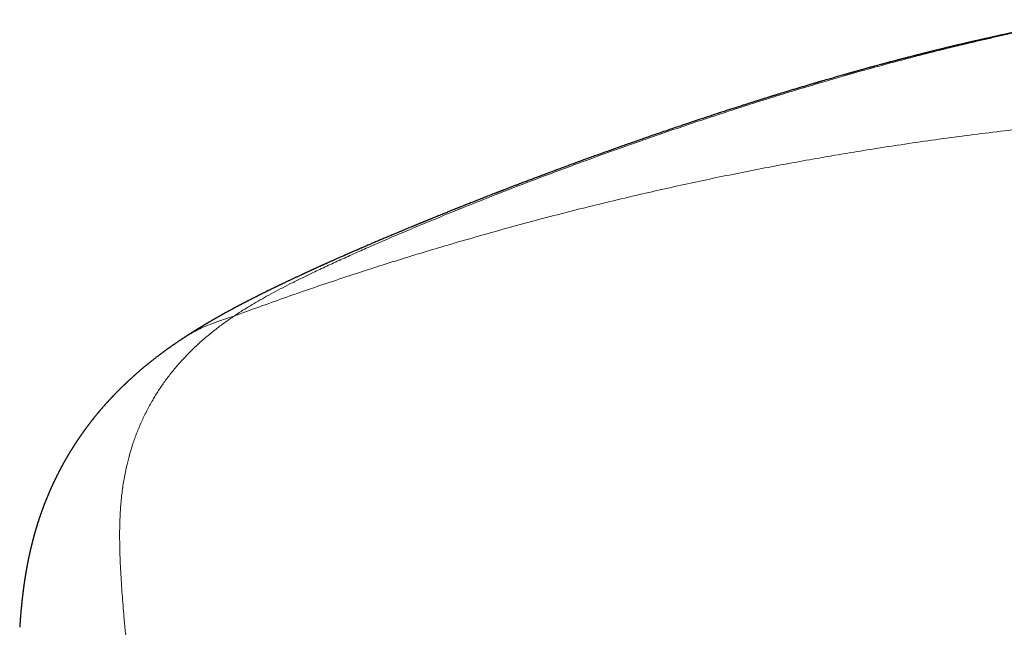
# Model space of a CAD drawing. Header units: millimetres. Extents: x 8 to 428, y 12 to 633.
# Tile 20 of 256: x 171 to 210, y 278 to 302. Entities that reach past the tile are written whole.
import ezdxf

# ---------------------------------------------------------------- set-up
doc = ezdxf.new("R2010")
doc.units = ezdxf.units.MM

msp = doc.modelspace()

# ---------------------------------------------------------------- linework, layer by layer
at = {"color": 7, "linetype": 'Continuous', "lineweight": 30}
for points, knots in [([(212.479, 301.64), (212.467, 301.638), (212.444, 301.634), (212.413, 301.629), (212.389, 301.625), (212.372, 301.622), (212.358, 301.62), (212.342, 301.617), (212.322, 301.614), (212.299, 301.61), (212.277, 301.606), (212.255, 301.602), (212.231, 301.598), (212.204, 301.593), (212.179, 301.589), (212.157, 301.585), (212.138, 301.582), (212.122, 301.579), (212.104, 301.576), (212.085, 301.573), (212.063, 301.569), (212.036, 301.564), (212.008, 301.559), (211.979, 301.554), (211.954, 301.549), (211.931, 301.545), (211.908, 301.541), (211.881, 301.536), (211.846, 301.53), (211.805, 301.523), (211.762, 301.515), (211.716, 301.506), (211.669, 301.497), (211.625, 301.489), (211.584, 301.482), (211.547, 301.475), (211.513, 301.468), (211.485, 301.463), (211.461, 301.458), (211.441, 301.455), (211.421, 301.451), (211.4, 301.447), (211.38, 301.443), (211.36, 301.439), (211.341, 301.436), (211.324, 301.432), (211.308, 301.429), (211.292, 301.426), (211.276, 301.423), (211.257, 301.419), (211.238, 301.416), (211.219, 301.412), (211.203, 301.409), (211.187, 301.406), (211.169, 301.402), (211.15, 301.399), (211.132, 301.395), (211.115, 301.392), (211.1, 301.389), (211.086, 301.386), (211.069, 301.383), (211.051, 301.379), (211.032, 301.376), (211.015, 301.372), (211, 301.369), (210.985, 301.366), (210.968, 301.363), (210.95, 301.359), (210.93, 301.355), (210.912, 301.352), (210.892, 301.348), (210.868, 301.343), (210.838, 301.337), (210.808, 301.331), (210.783, 301.326), (210.763, 301.322), (210.745, 301.318), (210.723, 301.314), (210.701, 301.31), (210.679, 301.305), (210.656, 301.301), (210.633, 301.296), (210.609, 301.291), (210.584, 301.286), (210.557, 301.281), (210.533, 301.276), (210.512, 301.271), (210.495, 301.268), (210.478, 301.264), (210.46, 301.261), (210.433, 301.255), (210.4, 301.249), (210.362, 301.241), (210.324, 301.233), (210.284, 301.224), (210.246, 301.217), (210.214, 301.21), (210.187, 301.205), (210.165, 301.2), (210.144, 301.195), (210.122, 301.191), (210.097, 301.186), (210.064, 301.179), (210.027, 301.171), (209.989, 301.163), (209.953, 301.156), (209.909, 301.146), (209.856, 301.135), (209.795, 301.122), (209.738, 301.11), (209.689, 301.099), (209.648, 301.091), (209.61, 301.082), (209.565, 301.073), (209.517, 301.062), (209.47, 301.052), (209.427, 301.043), (209.388, 301.034), (209.348, 301.026), (209.303, 301.016), (209.257, 301.006), (209.212, 300.996), (209.161, 300.985), (209.104, 300.972), (209.037, 300.957), (208.966, 300.942), (208.898, 300.926), (208.835, 300.912), (208.78, 300.9), (208.728, 300.888), (208.679, 300.877), (208.631, 300.866), (208.583, 300.855), (208.535, 300.844), (208.488, 300.834), (208.443, 300.824), (208.403, 300.814), (208.364, 300.805), (208.324, 300.796), (208.286, 300.787), (208.25, 300.779), (208.217, 300.772), (208.184, 300.764), (208.151, 300.756), (208.116, 300.748), (208.08, 300.74), (208.038, 300.73), (207.993, 300.719), (207.947, 300.709), (207.904, 300.698), (207.864, 300.689), (207.825, 300.68), (207.787, 300.671), (207.751, 300.663), (207.721, 300.656), (207.7, 300.65), (207.685, 300.647), (207.675, 300.644), (207.663, 300.642), (207.647, 300.638), (207.626, 300.633), (207.6, 300.627), (207.569, 300.619), (207.536, 300.611), (207.503, 300.604), (207.47, 300.596), (207.44, 300.588), (207.415, 300.582), (207.397, 300.578), (207.383, 300.575), (207.37, 300.572), (207.356, 300.568), (207.338, 300.564), (207.31, 300.557), (207.275, 300.549), (207.234, 300.539), (207.194, 300.529), (207.158, 300.52), (207.124, 300.512), (207.092, 300.504), (207.049, 300.494), (206.993, 300.48), (206.922, 300.463), (206.847, 300.444), (206.784, 300.428), (206.737, 300.417), (206.706, 300.409), (206.674, 300.401), (206.643, 300.393), (206.614, 300.386), (206.59, 300.38), (206.573, 300.376), (206.56, 300.373), (206.546, 300.369), (206.529, 300.365), (206.504, 300.359), (206.475, 300.351), (206.44, 300.343), (206.4, 300.333), (206.356, 300.322), (206.31, 300.31), (206.26, 300.297), (206.216, 300.286), (206.181, 300.277), (206.155, 300.271), (206.133, 300.265), (206.116, 300.261), (206.1, 300.257), (206.083, 300.252), (206.061, 300.247), (206.034, 300.24), (206.003, 300.232), (205.969, 300.223), (205.889, 300.203), (205.808, 300.182), (205.727, 300.161), (205.689, 300.151), (205.654, 300.142), (205.623, 300.134), (205.596, 300.127), (205.574, 300.121), (205.557, 300.117), (205.544, 300.113), (205.532, 300.11), (205.518, 300.106), (205.5, 300.102), (205.478, 300.096), (205.452, 300.089), (205.413, 300.079), (205.365, 300.066), (205.31, 300.052), (205.26, 300.039), (205.211, 300.026), (205.159, 300.012), (205.11, 299.999), (205.069, 299.988), (205.039, 299.98), (205.017, 299.974), (205.001, 299.97), (204.986, 299.966), (204.97, 299.962), (204.948, 299.956), (204.922, 299.949), (204.89, 299.94), (204.853, 299.93), (204.813, 299.92), (204.772, 299.909), (204.732, 299.898), (204.624, 299.869), (204.516, 299.839), (204.411, 299.811), (204.378, 299.802), (204.349, 299.794), (204.325, 299.787), (204.305, 299.782), (204.29, 299.778), (204.278, 299.774), (204.265, 299.771), (204.249, 299.766), (204.228, 299.761), (204.19, 299.75), (204.137, 299.736), (204.075, 299.719), (204.017, 299.703), (203.961, 299.687), (203.902, 299.671), (203.849, 299.656), (203.802, 299.643), (203.762, 299.632), (203.721, 299.62), (203.679, 299.608), (203.636, 299.596), (203.596, 299.585), (203.561, 299.575), (203.532, 299.567), (203.507, 299.56), (203.486, 299.554), (203.468, 299.549), (203.453, 299.545), (203.437, 299.54), (203.416, 299.535), (203.39, 299.527), (203.359, 299.518), (203.323, 299.508), (203.284, 299.497), (203.19, 299.47), (203.048, 299.43), (202.859, 299.375), (202.65, 299.315), (202.489, 299.268), (202.377, 299.235), (202.34, 299.225), (202.307, 299.215), (202.281, 299.207), (202.26, 299.201), (202.246, 299.197), (202.236, 299.194), (202.226, 299.191), (202.214, 299.188), (202.198, 299.183), (202.178, 299.177), (202.152, 299.17), (202.121, 299.16), (202.086, 299.15), (202.01, 299.127), (201.893, 299.093), (201.738, 299.047), (201.583, 299), (201.429, 298.954), (201.274, 298.907), (201.114, 298.859), (200.983, 298.819), (200.882, 298.788), (200.814, 298.767), (200.745, 298.746), (200.678, 298.725), (200.617, 298.706), (200.566, 298.69), (200.523, 298.677), (200.49, 298.667), (200.462, 298.658), (200.44, 298.652), (200.424, 298.647), (200.411, 298.643), (200.397, 298.638), (200.37, 298.63), (200.33, 298.617), (200.279, 298.601), (200.206, 298.579), (200.11, 298.549), (199.991, 298.511), (199.866, 298.472), (199.737, 298.431), (199.602, 298.389), (199.458, 298.343), (199.304, 298.294), (199.139, 298.241), (198.969, 298.186), (198.794, 298.13), (198.614, 298.071), (198.429, 298.011), (198.231, 297.946), (198.022, 297.877), (197.801, 297.804), (197.573, 297.728), (197.339, 297.65), (197.099, 297.57), (196.853, 297.486), (196.6, 297.401), (196.342, 297.312), (196.077, 297.221), (195.826, 297.135), (195.59, 297.053), (195.37, 296.976), (195.151, 296.899), (194.934, 296.823), (194.717, 296.746), (194.5, 296.669), (194.283, 296.592), (194.071, 296.516), (193.865, 296.442), (193.665, 296.37), (193.459, 296.295), (193.248, 296.219), (193.032, 296.14), (192.825, 296.064), (192.625, 295.991), (192.433, 295.92), (192.249, 295.851), (192.072, 295.786), (191.923, 295.73), (191.797, 295.683), (191.691, 295.643), (191.582, 295.602), (191.469, 295.56), (191.342, 295.512), (191.2, 295.459), (191.042, 295.399), (190.879, 295.337), (190.71, 295.273), (190.574, 295.221), (190.472, 295.182), (190.406, 295.156), (190.34, 295.131), (190.273, 295.105), (190.209, 295.081), (190.145, 295.056), (190.084, 295.032), (190.025, 295.01), (189.972, 294.989), (189.93, 294.973), (189.896, 294.96), (189.87, 294.95), (189.847, 294.941), (189.828, 294.933), (189.812, 294.927), (189.797, 294.922), (189.781, 294.915), (189.76, 294.907), (189.733, 294.897), (189.7, 294.884), (189.662, 294.869), (189.621, 294.853), (189.562, 294.83), (189.484, 294.8), (189.385, 294.761), (189.283, 294.721), (189.176, 294.679), (189.046, 294.628), (188.892, 294.568), (188.716, 294.498), (188.577, 294.443), (188.475, 294.403), (188.414, 294.379), (188.355, 294.355), (188.301, 294.333), (188.251, 294.314), (188.207, 294.296), (188.168, 294.281), (188.132, 294.266), (188.096, 294.252), (188.057, 294.236), (188.014, 294.219), (187.967, 294.2), (187.916, 294.18), (187.831, 294.145), (187.711, 294.097), (187.544, 294.03), (187.36, 293.956), (187.214, 293.896), (187.118, 293.857), (187.074, 293.839), (187.03, 293.821), (186.986, 293.803), (186.944, 293.786), (186.905, 293.77), (186.871, 293.756), (186.843, 293.744), (186.819, 293.735), (186.8, 293.727), (186.781, 293.719), (186.76, 293.711), (186.735, 293.7), (186.703, 293.687), (186.667, 293.672), (186.627, 293.656), (186.584, 293.638), (186.539, 293.619), (186.493, 293.601), (186.449, 293.583), (186.407, 293.565), (186.356, 293.544), (186.297, 293.52), (186.232, 293.493), (186.173, 293.468), (186.12, 293.446), (186.07, 293.425), (186.02, 293.404), (185.968, 293.383), (185.915, 293.361), (185.862, 293.338), (185.805, 293.315), (185.744, 293.289), (185.677, 293.261), (185.606, 293.231), (185.53, 293.199), (185.452, 293.166), (185.373, 293.133), (185.294, 293.1), (185.216, 293.067), (185.139, 293.034), (185.065, 293.002), (184.992, 292.971), (184.917, 292.939), (184.842, 292.907), (184.767, 292.875), (184.691, 292.843), (184.619, 292.812), (184.552, 292.783), (184.491, 292.756), (184.439, 292.734), (184.397, 292.716), (184.364, 292.701), (184.332, 292.688), (184.299, 292.673), (184.263, 292.658), (184.22, 292.639), (184.171, 292.618), (184.117, 292.594), (184.062, 292.57), (184.011, 292.548), (183.964, 292.527), (183.921, 292.509), (183.882, 292.492), (183.849, 292.477), (183.824, 292.466), (183.806, 292.458), (183.79, 292.451), (183.77, 292.443), (183.747, 292.432), (183.719, 292.42), (183.675, 292.401), (183.617, 292.375), (183.55, 292.345), (183.489, 292.318), (183.434, 292.294), (183.384, 292.272), (183.339, 292.252), (183.295, 292.232), (183.248, 292.212), (183.198, 292.189), (183.144, 292.165), (183.098, 292.144), (183.06, 292.127), (183.029, 292.113), (182.998, 292.099), (182.966, 292.085), (182.936, 292.071), (182.909, 292.059), (182.887, 292.049), (182.87, 292.042), (182.856, 292.036), (182.841, 292.029), (182.821, 292.02), (182.797, 292.009), (182.749, 291.987), (182.681, 291.956), (182.611, 291.924), (182.561, 291.902), (182.532, 291.888), (182.507, 291.877), (182.488, 291.869), (182.475, 291.862), (182.463, 291.857), (182.449, 291.85), (182.431, 291.842), (182.41, 291.832), (182.385, 291.821), (182.352, 291.806), (182.313, 291.788), (182.271, 291.769), (182.232, 291.751), (182.199, 291.736), (182.17, 291.722), (182.144, 291.71), (182.116, 291.697), (182.084, 291.682), (182.041, 291.662), (181.989, 291.638), (181.933, 291.612), (181.88, 291.587), (181.83, 291.564), (181.779, 291.54), (181.727, 291.516), (181.674, 291.491), (181.622, 291.466), (181.573, 291.443), (181.526, 291.421), (181.48, 291.399), (181.432, 291.376), (181.383, 291.353), (181.34, 291.332), (181.305, 291.316), (181.281, 291.304), (181.258, 291.293), (181.236, 291.282), (181.21, 291.27), (181.18, 291.255), (181.149, 291.24), (181.117, 291.225), (181.086, 291.21), (181.058, 291.196), (181.03, 291.183), (181.006, 291.171), (180.979, 291.158), (180.949, 291.143), (180.914, 291.126), (180.878, 291.109), (180.846, 291.093), (180.819, 291.08), (180.797, 291.069), (180.779, 291.06), (180.761, 291.051), (180.74, 291.041), (180.716, 291.029), (180.689, 291.016), (180.66, 291.002), (180.624, 290.984), (180.584, 290.964), (180.541, 290.943), (180.501, 290.923), (180.463, 290.903), (180.43, 290.887), (180.402, 290.873), (180.379, 290.861), (180.354, 290.849), (180.328, 290.836), (180.303, 290.823), (180.277, 290.81), (180.249, 290.796), (180.215, 290.778), (180.175, 290.758), (180.133, 290.736), (180.093, 290.716), (180.056, 290.697), (180.02, 290.679), (179.986, 290.661), (179.956, 290.646), (179.932, 290.633), (179.91, 290.622), (179.887, 290.61), (179.863, 290.598), (179.839, 290.585), (179.817, 290.574), (179.796, 290.563), (179.779, 290.554), (179.76, 290.544), (179.739, 290.533), (179.713, 290.519), (179.685, 290.505), (179.659, 290.491), (179.634, 290.478), (179.61, 290.465), (179.586, 290.452), (179.559, 290.438), (179.533, 290.424), (179.508, 290.411), (179.486, 290.399), (179.465, 290.387), (179.443, 290.376), (179.42, 290.364), (179.398, 290.352), (179.378, 290.341), (179.36, 290.331), (179.344, 290.323), (179.329, 290.314), (179.312, 290.305), (179.292, 290.294), (179.271, 290.283), (179.251, 290.272), (179.235, 290.264), (179.223, 290.257), (179.211, 290.25), (179.198, 290.243), (179.181, 290.234), (179.162, 290.224), (179.142, 290.213), (179.123, 290.202), (179.105, 290.192), (179.088, 290.183), (179.071, 290.174), (179.052, 290.163), (179.031, 290.151), (179.01, 290.139), (178.99, 290.129), (178.972, 290.118), (178.952, 290.107), (178.929, 290.095), (178.903, 290.08), (178.876, 290.065), (178.851, 290.051), (178.828, 290.038), (178.804, 290.024), (178.777, 290.009), (178.749, 289.993), (178.722, 289.977), (178.696, 289.963), (178.671, 289.948), (178.646, 289.934), (178.62, 289.919), (178.594, 289.904), (178.567, 289.888), (178.538, 289.871), (178.506, 289.852), (178.477, 289.836), (178.454, 289.822), (178.437, 289.812), (178.419, 289.801), (178.399, 289.79), (178.379, 289.778), (178.361, 289.767), (178.345, 289.758), (178.333, 289.75), (178.322, 289.744), (178.312, 289.738), (178.299, 289.731), (178.284, 289.721), (178.266, 289.711), (178.248, 289.7), (178.231, 289.69), (178.213, 289.679), (178.194, 289.667), (178.171, 289.653), (178.148, 289.64), (178.128, 289.627), (178.11, 289.617), (178.094, 289.606), (178.076, 289.596), (178.057, 289.584), (178.039, 289.573), (178.022, 289.563), (178.006, 289.553), (177.991, 289.544), (177.977, 289.535), (177.965, 289.528), (177.955, 289.521), (177.943, 289.514), (177.928, 289.504), (177.908, 289.492), (177.887, 289.479), (177.867, 289.467), (177.848, 289.455), (177.828, 289.442), (177.808, 289.429), (177.786, 289.416), (177.767, 289.404), (177.751, 289.394), (177.738, 289.385), (177.724, 289.376), (177.709, 289.367), (177.693, 289.356), (177.674, 289.344), (177.653, 289.331), (177.635, 289.319), (177.621, 289.31), (177.612, 289.305), (177.604, 289.299), (177.594, 289.293), (177.581, 289.284), (177.563, 289.273), (177.542, 289.259), (177.516, 289.242), (177.498, 289.23), (177.489, 289.224)], [0, 0, 0, 0, 0.000854, 0.001549, 0.002086, 0.002465, 0.002762, 0.00309, 0.003675, 0.004298, 0.004836, 0.005425, 0.006135, 0.006933, 0.00771, 0.008411, 0.008996, 0.009479, 0.010047, 0.010713, 0.011457, 0.012265, 0.013495, 0.014524, 0.015429, 0.016298, 0.017148, 0.017983, 0.019526, 0.021175, 0.02294, 0.024831, 0.026847, 0.028845, 0.030472, 0.032036, 0.033464, 0.034784, 0.03561, 0.036442, 0.037286, 0.038145, 0.039088, 0.039833, 0.040634, 0.041376, 0.042009, 0.042608, 0.04329, 0.044057, 0.044925, 0.045668, 0.046281, 0.04689, 0.047628, 0.048409, 0.049172, 0.049829, 0.050379, 0.050926, 0.051566, 0.052309, 0.053081, 0.053753, 0.054333, 0.05486, 0.055486, 0.056218, 0.057015, 0.057722, 0.058321, 0.059265, 0.060431, 0.061632, 0.062626, 0.06319, 0.063862, 0.064652, 0.065497, 0.066296, 0.067091, 0.067899, 0.068761, 0.069677, 0.070645, 0.071536, 0.072245, 0.072826, 0.073347, 0.073977, 0.074724, 0.076117, 0.077377, 0.078636, 0.08002, 0.081464, 0.082403, 0.083311, 0.084072, 0.084685, 0.085364, 0.086213, 0.087228, 0.088609, 0.089831, 0.090921, 0.092051, 0.094159, 0.096036, 0.097852, 0.099601, 0.100584, 0.101762, 0.103192, 0.104765, 0.10623, 0.107544, 0.108674, 0.109855, 0.111212, 0.112704, 0.114088, 0.115328, 0.117256, 0.119256, 0.121342, 0.123577, 0.125351, 0.126933, 0.128415, 0.129931, 0.131241, 0.13266, 0.134094, 0.135464, 0.136765, 0.137937, 0.139005, 0.140134, 0.141397, 0.142302, 0.143238, 0.144185, 0.145144, 0.146115, 0.147136, 0.148278, 0.149659, 0.150988, 0.152219, 0.153353, 0.154388, 0.155545, 0.156546, 0.15739, 0.158078, 0.158375, 0.15863, 0.158935, 0.159389, 0.159993, 0.160704, 0.16162, 0.162543, 0.163473, 0.164411, 0.165294, 0.166024, 0.16649, 0.16686, 0.167161, 0.167551, 0.168057, 0.16868, 0.16985, 0.171036, 0.172135, 0.173145, 0.174067, 0.174943, 0.175796, 0.177654, 0.1796, 0.181687, 0.183931, 0.184763, 0.185617, 0.186494, 0.187393, 0.18822, 0.188866, 0.189346, 0.18966, 0.189931, 0.19046, 0.191128, 0.191938, 0.192889, 0.193988, 0.195244, 0.19648, 0.197836, 0.199315, 0.200054, 0.200778, 0.20138, 0.201858, 0.202209, 0.202679, 0.203275, 0.204007, 0.204876, 0.205828, 0.206786, 0.211375, 0.212415, 0.213462, 0.214435, 0.215281, 0.215998, 0.216588, 0.21705, 0.217383, 0.217644, 0.218022, 0.218516, 0.219126, 0.219851, 0.220607, 0.222281, 0.223804, 0.225044, 0.226337, 0.227751, 0.229285, 0.230279, 0.231086, 0.231684, 0.232074, 0.232399, 0.23285, 0.233428, 0.234133, 0.235007, 0.236021, 0.237115, 0.23821, 0.239303, 0.240396, 0.24694, 0.247946, 0.248841, 0.249617, 0.250273, 0.25081, 0.251185, 0.251467, 0.251772, 0.252212, 0.252785, 0.253493, 0.255281, 0.257, 0.258476, 0.259933, 0.261501, 0.263192, 0.264213, 0.265275, 0.266376, 0.267518, 0.268687, 0.269764, 0.270718, 0.271486, 0.272151, 0.272714, 0.273174, 0.273533, 0.273905, 0.274488, 0.275194, 0.276021, 0.276971, 0.278041, 0.279157, 0.284498, 0.289381, 0.294304, 0.301156, 0.302215, 0.303233, 0.304101, 0.304811, 0.305363, 0.305703, 0.305934, 0.306175, 0.306502, 0.306917, 0.30742, 0.308124, 0.308949, 0.309895, 0.310918, 0.315059, 0.319175, 0.323267, 0.327363, 0.331412, 0.33564, 0.340046, 0.341826, 0.343633, 0.345468, 0.347285, 0.348911, 0.350332, 0.351366, 0.352254, 0.352997, 0.353594, 0.353961, 0.35426, 0.354631, 0.355097, 0.35641, 0.357776, 0.35919, 0.362201, 0.365358, 0.368649, 0.372074, 0.375634, 0.379329, 0.383512, 0.387856, 0.39235, 0.396977, 0.401737, 0.406631, 0.411657, 0.417341, 0.423185, 0.429191, 0.435358, 0.441686, 0.448176, 0.454827, 0.46164, 0.468615, 0.475752, 0.481472, 0.487293, 0.493117, 0.498817, 0.504392, 0.510261, 0.515985, 0.521565, 0.527, 0.532291, 0.537437, 0.543316, 0.548994, 0.554471, 0.559746, 0.56482, 0.569693, 0.574364, 0.578833, 0.58156, 0.584356, 0.587242, 0.590218, 0.593284, 0.597317, 0.601497, 0.605822, 0.610294, 0.614913, 0.616643, 0.618393, 0.620162, 0.621951, 0.623678, 0.625283, 0.627018, 0.628583, 0.629978, 0.631203, 0.631988, 0.632682, 0.633287, 0.633802, 0.634227, 0.634562, 0.634963, 0.635509, 0.636226, 0.637114, 0.63816, 0.639256, 0.640378, 0.64287, 0.645482, 0.648213, 0.651063, 0.654027, 0.658617, 0.663318, 0.66813, 0.669776, 0.671433, 0.673036, 0.674498, 0.675819, 0.676999, 0.678038, 0.678942, 0.679879, 0.680925, 0.682078, 0.68334, 0.684709, 0.686161, 0.69021, 0.694327, 0.699659, 0.704984, 0.706175, 0.707364, 0.70855, 0.709735, 0.710906, 0.711973, 0.712917, 0.713641, 0.714272, 0.714808, 0.715256, 0.715789, 0.716482, 0.717337, 0.718352, 0.719401, 0.720581, 0.721852, 0.723087, 0.724275, 0.725415, 0.726508, 0.728442, 0.730207, 0.731802, 0.733229, 0.734571, 0.735873, 0.737354, 0.738778, 0.740188, 0.741717, 0.743411, 0.745236, 0.747182, 0.749249, 0.751438, 0.753628, 0.755697, 0.757958, 0.760064, 0.762098, 0.764078, 0.766102, 0.768264, 0.770278, 0.772368, 0.774525, 0.776267, 0.778009, 0.779576, 0.780605, 0.781529, 0.782367, 0.783277, 0.784293, 0.785415, 0.786874, 0.788405, 0.789938, 0.791471, 0.792697, 0.793925, 0.795054, 0.795991, 0.796734, 0.79712, 0.797555, 0.798104, 0.798767, 0.799542, 0.800432, 0.802519, 0.804429, 0.806163, 0.807723, 0.809124, 0.810368, 0.811558, 0.812907, 0.814357, 0.815881, 0.817482, 0.818331, 0.819202, 0.820097, 0.821015, 0.821936, 0.822728, 0.823366, 0.823816, 0.824161, 0.824593, 0.825155, 0.825846, 0.826667, 0.829301, 0.831816, 0.832772, 0.833643, 0.834363, 0.834932, 0.835251, 0.835558, 0.83597, 0.836488, 0.837112, 0.837843, 0.838629, 0.839992, 0.841251, 0.842407, 0.843347, 0.84419, 0.844934, 0.845724, 0.846669, 0.84776, 0.849533, 0.851216, 0.85279, 0.854233, 0.855712, 0.857317, 0.858885, 0.860483, 0.861977, 0.863333, 0.864746, 0.866168, 0.867662, 0.869215, 0.870067, 0.870815, 0.871458, 0.872112, 0.872905, 0.873824, 0.874828, 0.875801, 0.876736, 0.877633, 0.878461, 0.879246, 0.879939, 0.88087, 0.882059, 0.883188, 0.884183, 0.885039, 0.885739, 0.886236, 0.886771, 0.887413, 0.888163, 0.889013, 0.889928, 0.890904, 0.892366, 0.893722, 0.894938, 0.896163, 0.897354, 0.898083, 0.898799, 0.899578, 0.900426, 0.901275, 0.901993, 0.902882, 0.903947, 0.905306, 0.906741, 0.908026, 0.909162, 0.910306, 0.911548, 0.912444, 0.913237, 0.913919, 0.914608, 0.915449, 0.916216, 0.916982, 0.917654, 0.918232, 0.918742, 0.919484, 0.920356, 0.921309, 0.922196, 0.923004, 0.923753, 0.924566, 0.925454, 0.92639, 0.927224, 0.927932, 0.928589, 0.929383, 0.93011, 0.930887, 0.931582, 0.932187, 0.932667, 0.933163, 0.93375, 0.934426, 0.935185, 0.935874, 0.936428, 0.936819, 0.937164, 0.937615, 0.938179, 0.938855, 0.939535, 0.94025, 0.940856, 0.941374, 0.941953, 0.942626, 0.943379, 0.944142, 0.944814, 0.945394, 0.94606, 0.946848, 0.947791, 0.948789, 0.949668, 0.950425, 0.951213, 0.952227, 0.953255, 0.954213, 0.955106, 0.955952, 0.956877, 0.957792, 0.958721, 0.959687, 0.960712, 0.961869, 0.963113, 0.963786, 0.964373, 0.964996, 0.96571, 0.966516, 0.967173, 0.967733, 0.968192, 0.96855, 0.968881, 0.969341, 0.969915, 0.970602, 0.971286, 0.971906, 0.972463, 0.973231, 0.974062, 0.974985, 0.975721, 0.976337, 0.976944, 0.977587, 0.97827, 0.979058, 0.979601, 0.980189, 0.98081, 0.981348, 0.98178, 0.982115, 0.982484, 0.983114, 0.983886, 0.984707, 0.98544, 0.986197, 0.986884, 0.987674, 0.988551, 0.989298, 0.989878, 0.990362, 0.990882, 0.991438, 0.992058, 0.992776, 0.993593, 0.994454, 0.994882, 0.995216, 0.995473, 0.995838, 0.996365, 0.99704, 0.997871, 0.998858, 1, 1, 1, 1]), ([(177.493, 289.227), (177.484, 289.221), (177.468, 289.21), (177.446, 289.196), (177.428, 289.184), (177.414, 289.175), (177.403, 289.168), (177.393, 289.161), (177.38, 289.153), (177.365, 289.142), (177.348, 289.131), (177.333, 289.121), (177.313, 289.108), (177.287, 289.09), (177.254, 289.068), (177.224, 289.047), (177.197, 289.029), (177.174, 289.013), (177.15, 288.997), (177.125, 288.98), (177.1, 288.962), (177.075, 288.945), (177.053, 288.93), (177.03, 288.914), (177.006, 288.897), (176.982, 288.88), (176.959, 288.864), (176.936, 288.848), (176.912, 288.831), (176.89, 288.815), (176.873, 288.803), (176.86, 288.794), (176.848, 288.785), (176.835, 288.776), (176.822, 288.767), (176.811, 288.759), (176.803, 288.753), (176.794, 288.747), (176.785, 288.74), (176.772, 288.731), (176.758, 288.721), (176.744, 288.71), (176.728, 288.699), (176.709, 288.685), (176.685, 288.667), (176.661, 288.65), (176.64, 288.634), (176.62, 288.619), (176.601, 288.605), (176.58, 288.589), (176.557, 288.572), (176.534, 288.555), (176.51, 288.537), (176.486, 288.519), (176.461, 288.499), (176.431, 288.477), (176.398, 288.451), (176.358, 288.421), (176.319, 288.39), (176.278, 288.358), (176.24, 288.328), (176.209, 288.304), (176.187, 288.286), (176.171, 288.274), (176.157, 288.263), (176.144, 288.252), (176.128, 288.24), (176.114, 288.228), (176.101, 288.217), (176.092, 288.21), (176.084, 288.204), (176.077, 288.198), (176.068, 288.191), (176.058, 288.183), (176.045, 288.172), (176.031, 288.161), (176.018, 288.15), (176.006, 288.14), (175.993, 288.13), (175.978, 288.118), (175.964, 288.105), (175.95, 288.094), (175.939, 288.085), (175.921, 288.07), (175.899, 288.051), (175.872, 288.029), (175.845, 288.007), (175.82, 287.985), (175.793, 287.963), (175.767, 287.94), (175.742, 287.918), (175.72, 287.9), (175.704, 287.886), (175.69, 287.874), (175.675, 287.861), (175.663, 287.85), (175.65, 287.839), (175.635, 287.827), (175.618, 287.812), (175.601, 287.797), (175.586, 287.783), (175.573, 287.772), (175.561, 287.761), (175.549, 287.75), (175.536, 287.738), (175.522, 287.726), (175.506, 287.712), (175.491, 287.698), (175.475, 287.684), (175.46, 287.671), (175.448, 287.66), (175.437, 287.65), (175.426, 287.64), (175.413, 287.628), (175.398, 287.614), (175.38, 287.598), (175.362, 287.581), (175.344, 287.565), (175.328, 287.55), (175.315, 287.538), (175.304, 287.528), (175.293, 287.518), (175.282, 287.508), (175.27, 287.496), (175.255, 287.482), (175.238, 287.466), (175.219, 287.449), (175.202, 287.432), (175.186, 287.417), (175.173, 287.404), (175.16, 287.392), (175.147, 287.379), (175.132, 287.365), (175.116, 287.35), (175.099, 287.333), (175.081, 287.316), (175.065, 287.301), (175.051, 287.287), (175.038, 287.274), (175.024, 287.261), (175.009, 287.246), (174.993, 287.23), (174.975, 287.212), (174.957, 287.194), (174.94, 287.178), (174.926, 287.163), (174.912, 287.15), (174.898, 287.135), (174.882, 287.119), (174.866, 287.103), (174.851, 287.087), (174.836, 287.073), (174.823, 287.06), (174.812, 287.048), (174.803, 287.038), (174.792, 287.028), (174.781, 287.016), (174.767, 287.002), (174.753, 286.988), (174.74, 286.973), (174.728, 286.961), (174.717, 286.949), (174.707, 286.939), (174.697, 286.929), (174.688, 286.92), (174.678, 286.909), (174.667, 286.897), (174.654, 286.883), (174.639, 286.867), (174.624, 286.851), (174.609, 286.836), (174.596, 286.822), (174.582, 286.807), (174.568, 286.792), (174.553, 286.775), (174.536, 286.757), (174.517, 286.737), (174.497, 286.715), (174.477, 286.692), (174.458, 286.672), (174.443, 286.655), (174.432, 286.642), (174.423, 286.632), (174.412, 286.621), (174.4, 286.607), (174.387, 286.593), (174.375, 286.578), (174.363, 286.565), (174.353, 286.554), (174.344, 286.543), (174.335, 286.534), (174.327, 286.525), (174.318, 286.515), (174.309, 286.503), (174.297, 286.49), (174.284, 286.475), (174.27, 286.459), (174.256, 286.443), (174.245, 286.43), (174.234, 286.418), (174.224, 286.406), (174.213, 286.393), (174.201, 286.379), (174.187, 286.362), (174.17, 286.342), (174.153, 286.322), (174.139, 286.306), (174.129, 286.293), (174.119, 286.282), (174.108, 286.269), (174.095, 286.253), (174.082, 286.237), (174.069, 286.221), (174.057, 286.207), (174.047, 286.195), (174.036, 286.181), (174.022, 286.164), (174.006, 286.144), (173.989, 286.123), (173.973, 286.104), (173.96, 286.087), (173.947, 286.071), (173.936, 286.058), (173.927, 286.045), (173.918, 286.034), (173.91, 286.024), (173.902, 286.015), (173.895, 286.005), (173.885, 285.994), (173.875, 285.98), (173.863, 285.965), (173.852, 285.951), (173.842, 285.938), (173.833, 285.927), (173.825, 285.916), (173.815, 285.903), (173.804, 285.889), (173.792, 285.873), (173.78, 285.858), (173.77, 285.845), (173.761, 285.833), (173.753, 285.822), (173.746, 285.813), (173.739, 285.803), (173.731, 285.794), (173.723, 285.783), (173.713, 285.769), (173.701, 285.753), (173.689, 285.737), (173.676, 285.72), (173.665, 285.705), (173.654, 285.69), (173.645, 285.678), (173.636, 285.667), (173.629, 285.656), (173.622, 285.647), (173.616, 285.639), (173.609, 285.63), (173.601, 285.619), (173.592, 285.606), (173.582, 285.592), (173.572, 285.578), (173.563, 285.566), (173.555, 285.555), (173.547, 285.544), (173.539, 285.532), (173.53, 285.519), (173.518, 285.503), (173.506, 285.486), (173.494, 285.469), (173.483, 285.453), (173.473, 285.439), (173.464, 285.426), (173.455, 285.413), (173.445, 285.399), (173.434, 285.384), (173.423, 285.367), (173.411, 285.35), (173.4, 285.334), (173.39, 285.32), (173.381, 285.306), (173.373, 285.294), (173.365, 285.283), (173.357, 285.272), (173.35, 285.26), (173.341, 285.248), (173.332, 285.234), (173.321, 285.218), (173.311, 285.203), (173.302, 285.189), (173.294, 285.177), (173.285, 285.164), (173.276, 285.15), (173.264, 285.133), (173.253, 285.115), (173.242, 285.099), (173.232, 285.083), (173.222, 285.067), (173.212, 285.053), (173.204, 285.04), (173.197, 285.029), (173.191, 285.021), (173.187, 285.013), (173.181, 285.004), (173.174, 284.994), (173.166, 284.981), (173.158, 284.968), (173.149, 284.954), (173.141, 284.942), (173.134, 284.932), (173.128, 284.922), (173.122, 284.912), (173.114, 284.9), (173.106, 284.886), (173.097, 284.872), (173.089, 284.859), (173.081, 284.846), (173.074, 284.835), (173.066, 284.823), (173.058, 284.808), (173.047, 284.791), (173.034, 284.77), (173.022, 284.75), (173.01, 284.731), (173.001, 284.716), (172.992, 284.702), (172.985, 284.689), (172.979, 284.678), (172.972, 284.667), (172.965, 284.655), (172.957, 284.642), (172.949, 284.628), (172.941, 284.616), (172.935, 284.605), (172.929, 284.596), (172.924, 284.587), (172.919, 284.577), (172.912, 284.566), (172.905, 284.554), (172.897, 284.541), (172.889, 284.528), (172.882, 284.514), (172.874, 284.501), (172.866, 284.487), (172.858, 284.473), (172.85, 284.459), (172.843, 284.446), (172.836, 284.435), (172.831, 284.426), (172.825, 284.415), (172.818, 284.404), (172.811, 284.39), (172.803, 284.376), (172.795, 284.363), (172.789, 284.351), (172.783, 284.341), (172.778, 284.332), (172.772, 284.321), (172.766, 284.31), (172.759, 284.297), (172.75, 284.282), (172.742, 284.266), (172.733, 284.25), (172.724, 284.233), (172.714, 284.216), (172.706, 284.201), (172.699, 284.188), (172.693, 284.177), (172.687, 284.166), (172.68, 284.152), (172.672, 284.137), (172.664, 284.122), (172.657, 284.109), (172.651, 284.097), (172.646, 284.088), (172.641, 284.078), (172.635, 284.067), (172.627, 284.053), (172.619, 284.038), (172.61, 284.021), (172.601, 284.002), (172.59, 283.981), (172.581, 283.963), (172.573, 283.948), (172.567, 283.937), (172.562, 283.927), (172.557, 283.916), (172.55, 283.903), (172.543, 283.889), (172.536, 283.875), (172.527, 283.858), (172.519, 283.841), (172.51, 283.825), (172.503, 283.81), (172.496, 283.796), (172.491, 283.785), (172.486, 283.775), (172.481, 283.766), (172.476, 283.755), (172.469, 283.741), (172.461, 283.725), (172.454, 283.709), (172.447, 283.695), (172.441, 283.684), (172.436, 283.673), (172.43, 283.66), (172.421, 283.643), (172.412, 283.622), (172.402, 283.601), (172.393, 283.583), (172.385, 283.566), (172.378, 283.551), (172.371, 283.535), (172.363, 283.519), (172.355, 283.502), (172.347, 283.485), (172.339, 283.467), (172.331, 283.45), (172.323, 283.433), (172.316, 283.416), (172.308, 283.398), (172.299, 283.379), (172.29, 283.359), (172.281, 283.339), (172.274, 283.323), (172.268, 283.311), (172.264, 283.3), (172.259, 283.289), (172.252, 283.273), (172.243, 283.254), (172.233, 283.232), (172.224, 283.211), (172.216, 283.191), (172.209, 283.176), (172.204, 283.164), (172.201, 283.156), (172.197, 283.148), (172.193, 283.139), (172.189, 283.129), (172.184, 283.117), (172.178, 283.103), (172.172, 283.089), (172.167, 283.076), (172.162, 283.065), (172.158, 283.056), (172.154, 283.047), (172.15, 283.036), (172.143, 283.018), (172.132, 282.993), (172.12, 282.963), (172.109, 282.936), (172.099, 282.912), (172.089, 282.887), (172.079, 282.861), (172.068, 282.834), (172.059, 282.813), (172.053, 282.796), (172.048, 282.785), (172.043, 282.772), (172.038, 282.758), (172.032, 282.743), (172.026, 282.728), (172.02, 282.713), (172.015, 282.699), (172.011, 282.688), (172.007, 282.678), (172.003, 282.669), (172, 282.659), (171.995, 282.648), (171.99, 282.634), (171.984, 282.618), (171.978, 282.603), (171.974, 282.589), (171.969, 282.578), (171.965, 282.566), (171.961, 282.555), (171.956, 282.543), (171.952, 282.531), (171.946, 282.516), (171.94, 282.5), (171.934, 282.483), (171.928, 282.466), (171.923, 282.452), (171.918, 282.439), (171.915, 282.428), (171.911, 282.418), (171.908, 282.409), (171.903, 282.396), (171.898, 282.381), (171.891, 282.363), (171.885, 282.345), (171.878, 282.326), (171.871, 282.306), (171.864, 282.285), (171.859, 282.269), (171.855, 282.257), (171.851, 282.247), (171.847, 282.235), (171.842, 282.221), (171.837, 282.206), (171.833, 282.192), (171.828, 282.18), (171.825, 282.169), (171.821, 282.159), (171.818, 282.148), (171.813, 282.135), (171.808, 282.118), (171.802, 282.099), (171.795, 282.079), (171.79, 282.062), (171.785, 282.048), (171.781, 282.034), (171.777, 282.023), (171.773, 282.012), (171.77, 282.002), (171.766, 281.99), (171.762, 281.977), (171.757, 281.961), (171.752, 281.944), (171.747, 281.928), (171.743, 281.916), (171.739, 281.904), (171.736, 281.893), (171.732, 281.88), (171.727, 281.864), (171.721, 281.846), (171.716, 281.828), (171.711, 281.811), (171.706, 281.796), (171.702, 281.782), (171.698, 281.769), (171.694, 281.756), (171.69, 281.743), (171.686, 281.73), (171.682, 281.716), (171.678, 281.702), (171.674, 281.688), (171.67, 281.675), (171.667, 281.663), (171.664, 281.652), (171.661, 281.642), (171.657, 281.63), (171.653, 281.616), (171.649, 281.6), (171.644, 281.583), (171.639, 281.567), (171.634, 281.549), (171.629, 281.532), (171.625, 281.515), (171.62, 281.499), (171.616, 281.485), (171.613, 281.472), (171.609, 281.46), (171.606, 281.446), (171.602, 281.432), (171.598, 281.417), (171.594, 281.404), (171.591, 281.393), (171.589, 281.384), (171.586, 281.374), (171.583, 281.363), (171.58, 281.349), (171.575, 281.332), (171.57, 281.314), (171.566, 281.296), (171.561, 281.279), (171.557, 281.263), (171.553, 281.247), (171.549, 281.231), (171.545, 281.217), (171.542, 281.204), (171.539, 281.192), (171.536, 281.178), (171.532, 281.164), (171.528, 281.15), (171.525, 281.137), (171.523, 281.126), (171.52, 281.115), (171.517, 281.103), (171.514, 281.089), (171.51, 281.074), (171.506, 281.058), (171.502, 281.043), (171.499, 281.03), (171.496, 281.018), (171.494, 281.006), (171.491, 280.995), (171.488, 280.983), (171.486, 280.972), (171.483, 280.963), (171.481, 280.954), (171.479, 280.944), (171.476, 280.933), (171.473, 280.92), (171.47, 280.905), (171.466, 280.889), (171.463, 280.876), (171.461, 280.864), (171.458, 280.851), (171.454, 280.836), (171.45, 280.817), (171.446, 280.797), (171.441, 280.777), (171.437, 280.759), (171.434, 280.742), (171.43, 280.728), (171.428, 280.716), (171.425, 280.705), (171.423, 280.695), (171.421, 280.684), (171.418, 280.672), (171.415, 280.657), (171.412, 280.642), (171.409, 280.627), (171.406, 280.614), (171.404, 280.603), (171.401, 280.592), (171.399, 280.579), (171.395, 280.562), (171.392, 280.544), (171.388, 280.527), (171.385, 280.512), (171.383, 280.5), (171.381, 280.489), (171.379, 280.479), (171.376, 280.467), (171.374, 280.454), (171.37, 280.437), (171.367, 280.418), (171.362, 280.397), (171.358, 280.375), (171.355, 280.356), (171.352, 280.34), (171.349, 280.327), (171.347, 280.314), (171.344, 280.299), (171.341, 280.282), (171.337, 280.264), (171.334, 280.247), (171.332, 280.232), (171.329, 280.218), (171.327, 280.205), (171.324, 280.192), (171.322, 280.177), (171.319, 280.16), (171.315, 280.14), (171.311, 280.118), (171.307, 280.096), (171.303, 280.074), (171.3, 280.053), (171.297, 280.034), (171.294, 280.018), (171.292, 280.005), (171.29, 279.993), (171.288, 279.98), (171.285, 279.965), (171.283, 279.95), (171.281, 279.937), (171.279, 279.925), (171.277, 279.913), (171.275, 279.9), (171.272, 279.885), (171.27, 279.869), (171.267, 279.853), (171.265, 279.839), (171.263, 279.826), (171.261, 279.814), (171.259, 279.804), (171.258, 279.793), (171.256, 279.78), (171.253, 279.763), (171.25, 279.741), (171.246, 279.717), (171.242, 279.692), (171.239, 279.668), (171.236, 279.647), (171.233, 279.629), (171.231, 279.614), (171.229, 279.598), (171.226, 279.581), (171.224, 279.563), (171.221, 279.546), (171.219, 279.529), (171.217, 279.514), (171.215, 279.5), (171.213, 279.486), (171.211, 279.469), (171.208, 279.451), (171.206, 279.433), (171.203, 279.414), (171.201, 279.397), (171.199, 279.382), (171.197, 279.369), (171.196, 279.355), (171.194, 279.34), (171.191, 279.322), (171.189, 279.302), (171.186, 279.281), (171.184, 279.261), (171.181, 279.242), (171.179, 279.226), (171.178, 279.211), (171.176, 279.194), (171.173, 279.175), (171.171, 279.156), (171.169, 279.138), (171.167, 279.123), (171.166, 279.111), (171.165, 279.101), (171.163, 279.091), (171.162, 279.081), (171.161, 279.069), (171.159, 279.055), (171.157, 279.035), (171.154, 279.011), (171.152, 278.987), (171.15, 278.968), (171.148, 278.952), (171.146, 278.936), (171.144, 278.919), (171.142, 278.898), (171.14, 278.875), (171.137, 278.852), (171.135, 278.83), (171.133, 278.81), (171.131, 278.792), (171.129, 278.774), (171.128, 278.756), (171.126, 278.736), (171.124, 278.715), (171.121, 278.692), (171.119, 278.669), (171.117, 278.645), (171.115, 278.622), (171.113, 278.598), (171.11, 278.573), (171.108, 278.548), (171.106, 278.521), (171.103, 278.491), (171.1, 278.459), (171.097, 278.426), (171.095, 278.393), (171.092, 278.362), (171.09, 278.331), (171.087, 278.297), (171.084, 278.263), (171.081, 278.226), (171.078, 278.186), (171.075, 278.14), (171.072, 278.102), (171.07, 278.07), (171.068, 278.05), (171.067, 278.03), (171.066, 278.014), (171.065, 278.002), (171.064, 277.991), (171.063, 277.975), (171.062, 277.955), (171.06, 277.931), (171.059, 277.913), (171.058, 277.903)], [0, 0, 0, 0, 0.0017, 0.00313, 0.004289, 0.005178, 0.005807, 0.006432, 0.007169, 0.008357, 0.009501, 0.010493, 0.011336, 0.013374, 0.015617, 0.017887, 0.019511, 0.021012, 0.022494, 0.024244, 0.026036, 0.027657, 0.029211, 0.030606, 0.03229, 0.034086, 0.035496, 0.037004, 0.03879, 0.040353, 0.041587, 0.042297, 0.04312, 0.044057, 0.044985, 0.045745, 0.046336, 0.046805, 0.047475, 0.04835, 0.049406, 0.050407, 0.051294, 0.05268, 0.054437, 0.056314, 0.057738, 0.059014, 0.060432, 0.061935, 0.063482, 0.065297, 0.066935, 0.068602, 0.07046, 0.072391, 0.075076, 0.077726, 0.08105, 0.08383, 0.086894, 0.089433, 0.090774, 0.091996, 0.093001, 0.093918, 0.095069, 0.09646, 0.097334, 0.098038, 0.098573, 0.099062, 0.099716, 0.100539, 0.101501, 0.102717, 0.10371, 0.104554, 0.105557, 0.106753, 0.107979, 0.109022, 0.10988, 0.110764, 0.113113, 0.115237, 0.11707, 0.119502, 0.12143, 0.123426, 0.12584, 0.127638, 0.128643, 0.129842, 0.131085, 0.132139, 0.133003, 0.134213, 0.135708, 0.137236, 0.138432, 0.13949, 0.140512, 0.141514, 0.142542, 0.143774, 0.145004, 0.146396, 0.147811, 0.149038, 0.150077, 0.15095, 0.151796, 0.152957, 0.154174, 0.155675, 0.157481, 0.159005, 0.160346, 0.161476, 0.162411, 0.163317, 0.164231, 0.16533, 0.166607, 0.168111, 0.169838, 0.171487, 0.172855, 0.173969, 0.175064, 0.176257, 0.177535, 0.179001, 0.180579, 0.182256, 0.183717, 0.184929, 0.186082, 0.187341, 0.188709, 0.190275, 0.19194, 0.193675, 0.195227, 0.196538, 0.19771, 0.199073, 0.200614, 0.202146, 0.203612, 0.205011, 0.206313, 0.207257, 0.208134, 0.209091, 0.210229, 0.211546, 0.212956, 0.214215, 0.215478, 0.216519, 0.217444, 0.218346, 0.219226, 0.220137, 0.221219, 0.22254, 0.2241, 0.225664, 0.226984, 0.228389, 0.229703, 0.231096, 0.232603, 0.23427, 0.236097, 0.238335, 0.240417, 0.242337, 0.244075, 0.24498, 0.24586, 0.246907, 0.248149, 0.249581, 0.250965, 0.252163, 0.253266, 0.254155, 0.255006, 0.255878, 0.25677, 0.257782, 0.258989, 0.260402, 0.262006, 0.263501, 0.264761, 0.265751, 0.266801, 0.267999, 0.269339, 0.270683, 0.272794, 0.274724, 0.276375, 0.277246, 0.278268, 0.279477, 0.280873, 0.282591, 0.28406, 0.285269, 0.286293, 0.287425, 0.289113, 0.290996, 0.293055, 0.294747, 0.29636, 0.297794, 0.299051, 0.300145, 0.301178, 0.302168, 0.302915, 0.303778, 0.304837, 0.306091, 0.307538, 0.308913, 0.310095, 0.311084, 0.311954, 0.313144, 0.314523, 0.316021, 0.317405, 0.318658, 0.319781, 0.320688, 0.321568, 0.322421, 0.323256, 0.324263, 0.325499, 0.32698, 0.328578, 0.330034, 0.331571, 0.332897, 0.334025, 0.335051, 0.335991, 0.336847, 0.337527, 0.338342, 0.339347, 0.340541, 0.341909, 0.3432, 0.34433, 0.345388, 0.346287, 0.347312, 0.348525, 0.349909, 0.351692, 0.35328, 0.354684, 0.355973, 0.357154, 0.358385, 0.359579, 0.360977, 0.362576, 0.364187, 0.365664, 0.367007, 0.368217, 0.369333, 0.370392, 0.371394, 0.372383, 0.37356, 0.374864, 0.376356, 0.377828, 0.379088, 0.380137, 0.381241, 0.382604, 0.384228, 0.385902, 0.387445, 0.388858, 0.390355, 0.391683, 0.392877, 0.39394, 0.394575, 0.395239, 0.396061, 0.397042, 0.398181, 0.399444, 0.40079, 0.401931, 0.402868, 0.403692, 0.404614, 0.405711, 0.406983, 0.408346, 0.409541, 0.410821, 0.411785, 0.412714, 0.414127, 0.415733, 0.417626, 0.419851, 0.421272, 0.422764, 0.424096, 0.425227, 0.426156, 0.427115, 0.428266, 0.429489, 0.430815, 0.431996, 0.433001, 0.43383, 0.434487, 0.435448, 0.436481, 0.437585, 0.43877, 0.440177, 0.441245, 0.442428, 0.443727, 0.445138, 0.446471, 0.44762, 0.448586, 0.449405, 0.450333, 0.451419, 0.452665, 0.453974, 0.455307, 0.456399, 0.457252, 0.457985, 0.459, 0.460091, 0.461256, 0.462569, 0.464136, 0.465548, 0.467118, 0.468783, 0.470212, 0.471358, 0.472269, 0.473301, 0.474527, 0.475946, 0.477433, 0.478682, 0.479711, 0.48052, 0.481275, 0.482385, 0.483643, 0.485051, 0.486623, 0.48836, 0.490264, 0.492235, 0.493409, 0.494415, 0.495276, 0.496248, 0.497401, 0.498734, 0.500145, 0.501458, 0.503231, 0.504775, 0.506109, 0.507328, 0.508447, 0.509256, 0.510042, 0.51105, 0.512325, 0.513864, 0.515422, 0.516686, 0.517653, 0.518543, 0.519626, 0.521339, 0.523362, 0.525307, 0.527, 0.528496, 0.52985, 0.531276, 0.532795, 0.534365, 0.535909, 0.537575, 0.539179, 0.540705, 0.542205, 0.543917, 0.545643, 0.54756, 0.549432, 0.550999, 0.552018, 0.552864, 0.553845, 0.555073, 0.557192, 0.559259, 0.561176, 0.562943, 0.564518, 0.565389, 0.566173, 0.56687, 0.567608, 0.568533, 0.569643, 0.57094, 0.572274, 0.573475, 0.574471, 0.575264, 0.576028, 0.576967, 0.578083, 0.581062, 0.583904, 0.586263, 0.58837, 0.590569, 0.592922, 0.595449, 0.597866, 0.598867, 0.599889, 0.601025, 0.602274, 0.603636, 0.605108, 0.606506, 0.607722, 0.608802, 0.609682, 0.610416, 0.611276, 0.612301, 0.613492, 0.61511, 0.616514, 0.617685, 0.618687, 0.619711, 0.620767, 0.621794, 0.62288, 0.624166, 0.62567, 0.627391, 0.628754, 0.630092, 0.631256, 0.632245, 0.633063, 0.633901, 0.634867, 0.636403, 0.638076, 0.639667, 0.641168, 0.643305, 0.645181, 0.646743, 0.647518, 0.648385, 0.649485, 0.650817, 0.65218, 0.653452, 0.654566, 0.655523, 0.656338, 0.657285, 0.65846, 0.659862, 0.661832, 0.663582, 0.66511, 0.666414, 0.667551, 0.668621, 0.66957, 0.670461, 0.671374, 0.672574, 0.674082, 0.675682, 0.6771, 0.67823, 0.679104, 0.680079, 0.68125, 0.682615, 0.684328, 0.685992, 0.687508, 0.688877, 0.690099, 0.691234, 0.692353, 0.693455, 0.694594, 0.69592, 0.697098, 0.698395, 0.699637, 0.700689, 0.701554, 0.702415, 0.703445, 0.704671, 0.706091, 0.707669, 0.709166, 0.710541, 0.712233, 0.713707, 0.715118, 0.716506, 0.717448, 0.718512, 0.719707, 0.721034, 0.722393, 0.723553, 0.724454, 0.725195, 0.726021, 0.726993, 0.72811, 0.729743, 0.731464, 0.733041, 0.734469, 0.735751, 0.737247, 0.738668, 0.740032, 0.740952, 0.74202, 0.743236, 0.744594, 0.745887, 0.746995, 0.747943, 0.748815, 0.749877, 0.751085, 0.752483, 0.753898, 0.755189, 0.756357, 0.757402, 0.758323, 0.759406, 0.76041, 0.761367, 0.762275, 0.762967, 0.763741, 0.76472, 0.765904, 0.767294, 0.768676, 0.769874, 0.770889, 0.771778, 0.773148, 0.774839, 0.776717, 0.778439, 0.780059, 0.781491, 0.782747, 0.783771, 0.784706, 0.785554, 0.786393, 0.787474, 0.788818, 0.790175, 0.791504, 0.792655, 0.793626, 0.79442, 0.795533, 0.796951, 0.798676, 0.800226, 0.801512, 0.802536, 0.80335, 0.804211, 0.805154, 0.806393, 0.807786, 0.809409, 0.811266, 0.813356, 0.814961, 0.816307, 0.817394, 0.818413, 0.819598, 0.821177, 0.822779, 0.824231, 0.825535, 0.826723, 0.827843, 0.828894, 0.830085, 0.831546, 0.833284, 0.835243, 0.837078, 0.83911, 0.840869, 0.842456, 0.843904, 0.84477, 0.845784, 0.846947, 0.848256, 0.849533, 0.850651, 0.851689, 0.852596, 0.85366, 0.854916, 0.856359, 0.857741, 0.858942, 0.860052, 0.860959, 0.861842, 0.862749, 0.863679, 0.865193, 0.866997, 0.869097, 0.87126, 0.873252, 0.875074, 0.876482, 0.877715, 0.878928, 0.880458, 0.881893, 0.883441, 0.884809, 0.885973, 0.887106, 0.888277, 0.889632, 0.891137, 0.89269, 0.894282, 0.895646, 0.896881, 0.897977, 0.899009, 0.900236, 0.901676, 0.903239, 0.905161, 0.906793, 0.908242, 0.90963, 0.910684, 0.911998, 0.913582, 0.915269, 0.916701, 0.917866, 0.918774, 0.919556, 0.920352, 0.921163, 0.922023, 0.923139, 0.924551, 0.926801, 0.928724, 0.930166, 0.931382, 0.932592, 0.933858, 0.935419, 0.937283, 0.939223, 0.940909, 0.942371, 0.943748, 0.945071, 0.946486, 0.947945, 0.949526, 0.95123, 0.953046, 0.954743, 0.956603, 0.958332, 0.960077, 0.961897, 0.963841, 0.966013, 0.968275, 0.97071, 0.97293, 0.974958, 0.977111, 0.979321, 0.981537, 0.983759, 0.986362, 0.988986, 0.991806, 0.992892, 0.993949, 0.994939, 0.995748, 0.996183, 0.996631, 0.997235, 0.997997, 0.998918, 1, 1, 1, 1])]:
    msp.add_open_spline(points, degree=3, knots=knots, dxfattribs=at)
at = {"color": 8, "linetype": 'Continuous', "lineweight": 0}
for points, knots in [([(212.478, 301.64), (212.476, 301.64), (212.446, 301.635), (212.369, 301.621), (212.244, 301.599), (212.096, 301.572), (211.922, 301.539), (211.722, 301.501), (211.492, 301.456), (211.24, 301.405), (210.969, 301.35), (210.68, 301.291), (210.375, 301.227), (210.017, 301.15), (209.601, 301.059), (209.125, 300.953), (208.633, 300.84), (208.082, 300.711), (207.472, 300.564), (206.8, 300.398), (206.118, 300.224), (205.428, 300.043), (204.73, 299.856), (204.026, 299.662), (203.317, 299.461), (202.469, 299.216), (201.479, 298.922), (200.346, 298.574), (199.209, 298.214), (197.956, 297.806), (196.588, 297.347), (195.105, 296.833), (193.626, 296.305), (192.152, 295.762), (190.685, 295.208), (189.231, 294.641), (188.01, 294.152), (187.017, 293.745), (186.247, 293.423), (185.487, 293.099), (184.793, 292.798), (184.165, 292.52), (183.601, 292.266), (183.052, 292.012), (182.554, 291.777), (182.108, 291.561), (181.71, 291.364), (181.328, 291.168), (180.963, 290.976), (180.619, 290.787), (180.295, 290.602), (179.991, 290.42), (179.702, 290.241), (179.523, 290.122), (179.433, 290.062)], [0, 0, 0, 0, 0.0007, 0.010746, 0.020793, 0.030842, 0.040889, 0.051848, 0.062809, 0.07377, 0.084732, 0.095692, 0.106653, 0.117614, 0.132686, 0.147757, 0.162827, 0.177901, 0.197082, 0.216264, 0.235447, 0.254629, 0.273811, 0.292993, 0.312177, 0.33136, 0.361501, 0.391645, 0.42179, 0.451934, 0.491081, 0.53023, 0.569377, 0.608526, 0.647676, 0.68682, 0.725969, 0.747453, 0.768938, 0.790423, 0.811906, 0.828786, 0.845666, 0.862548, 0.879428, 0.892931, 0.906435, 0.91994, 0.933445, 0.946948, 0.96021, 0.973474, 0.986736, 1, 1, 1, 1]), ([(179.433, 290.062), (179.755, 290.18), (180.398, 290.417), (181.366, 290.762), (182.338, 291.1), (183.312, 291.43), (184.282, 291.75), (185.25, 292.062), (186.214, 292.364), (187.18, 292.658), (188.211, 292.963), (189.305, 293.278), (190.465, 293.599), (191.627, 293.91), (192.792, 294.21), (193.96, 294.499), (195.075, 294.765), (196.135, 295.008), (197.14, 295.23), (198.147, 295.444), (199.156, 295.65), (200.16, 295.847), (201.16, 296.036), (202.155, 296.215), (203.152, 296.387), (204.213, 296.561), (205.34, 296.737), (206.531, 296.911), (207.724, 297.075), (208.919, 297.227), (209.882, 297.343), (210.447, 297.404), (210.613, 297.422)], [0, 0, 0, 0, 0.032047, 0.064094, 0.096141, 0.128188, 0.160235, 0.191709, 0.223183, 0.254657, 0.286131, 0.3236, 0.36107, 0.398539, 0.436009, 0.473479, 0.510948, 0.542995, 0.575042, 0.607089, 0.639135, 0.671181, 0.702655, 0.73413, 0.765604, 0.797079, 0.834548, 0.872018, 0.909488, 0.946958, 0.984428, 1, 1, 1, 1]), ([(179.433, 290.062), (179.309, 289.977), (179.062, 289.808), (178.724, 289.552), (178.406, 289.296), (178.109, 289.039), (177.833, 288.782), (177.575, 288.524), (177.305, 288.233), (177.029, 287.909), (176.754, 287.552), (176.506, 287.194), (176.267, 286.813), (176.042, 286.408), (175.833, 285.979), (175.65, 285.55), (175.492, 285.12), (175.358, 284.689), (175.236, 284.218), (175.133, 283.708), (175.051, 283.157), (174.998, 282.606), (174.968, 282.053), (174.959, 281.5), (174.968, 280.84), (175.003, 280.072), (175.06, 279.197), (175.12, 278.421), (175.182, 277.75), (175.244, 277.185), (175.319, 276.618), (175.411, 276.05), (175.521, 275.48), (175.646, 274.949), (175.782, 274.458), (175.924, 274.008), (176.086, 273.557), (176.269, 273.105), (176.475, 272.653), (176.691, 272.23), (176.913, 271.838), (177.138, 271.475), (177.383, 271.113), (177.633, 270.777), (177.884, 270.469), (178.131, 270.186), (178.398, 269.905), (178.687, 269.625), (178.999, 269.348), (179.333, 269.072), (179.695, 268.799), (180.058, 268.549), (180.415, 268.32), (180.762, 268.113), (181.13, 267.91), (181.52, 267.711), (181.93, 267.518), (182.36, 267.33), (182.811, 267.146), (183.287, 266.968), (183.791, 266.797), (184.319, 266.632), (184.693, 266.53), (184.88, 266.478)], [0, 0, 0, 0, 0.0112, 0.0224, 0.0336, 0.0448, 0.055999, 0.0672, 0.0784, 0.0938, 0.1092, 0.124599, 0.139999, 0.158333, 0.176667, 0.195001, 0.213333, 0.231666, 0.249999, 0.273333, 0.296667, 0.32, 0.343334, 0.366669, 0.390002, 0.426667, 0.463335, 0.500002, 0.523336, 0.54667, 0.570004, 0.593337, 0.61667, 0.640004, 0.658337, 0.67667, 0.695003, 0.713337, 0.73167, 0.750004, 0.764705, 0.779405, 0.794104, 0.808806, 0.820356, 0.831904, 0.843454, 0.855004, 0.866555, 0.878104, 0.889653, 0.901203, 0.910279, 0.919354, 0.928427, 0.937504, 0.946432, 0.95536, 0.964289, 0.973217, 0.982144, 0.991073, 1, 1, 1, 1]), ([(179.433, 290.062), (179.361, 290.039), (179.217, 289.994), (179.002, 289.923), (178.787, 289.848), (178.572, 289.768), (178.359, 289.682), (178.158, 289.593), (177.969, 289.502), (177.794, 289.409), (177.635, 289.318), (177.536, 289.254), (177.493, 289.226)], [0, 0, 0, 0, 0.1084544, 0.2170234, 0.3257253, 0.4344961, 0.5432104, 0.6516989, 0.7443626, 0.8365867, 0.9282433, 1, 1, 1, 1])]:
    msp.add_open_spline(points, degree=3, knots=knots, dxfattribs=at)

doc.saveas('drawing.dxf')
